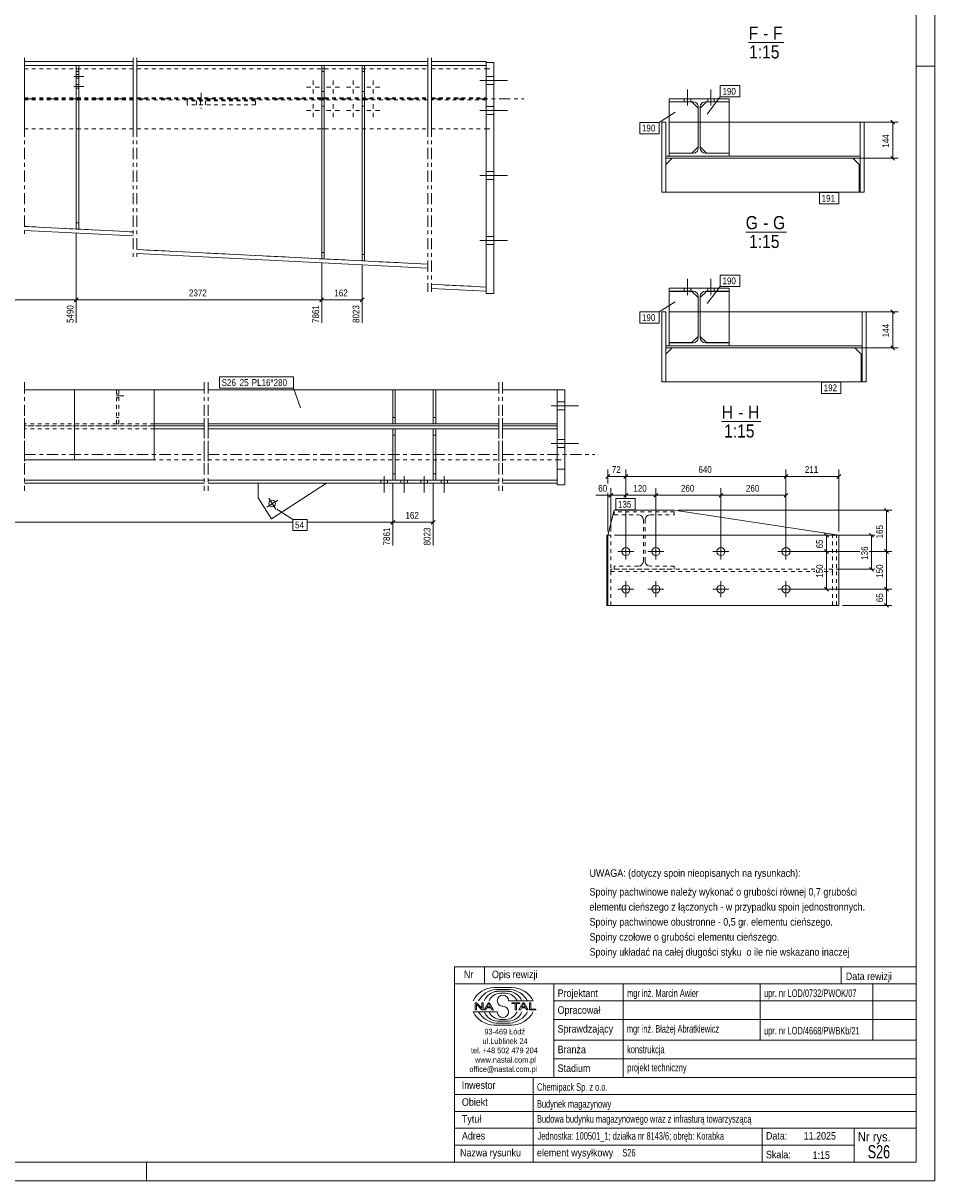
# Model space of a CAD drawing. Header units: millimetres. Extents: x 0 to 420, y 0 to 610.
# Tile 2 of 5: x 177 to 420, y 0 to 308. Entities that reach past the tile are written whole.
import ezdxf

# ---------------------------------------------------------------- set-up
doc = ezdxf.new("R2010")
doc.units = ezdxf.units.MM
for name, pattern in [('XKITLINE00', [0]), ('XKITLINE01', [4, 1, -1, 1, -1]), ('XKITLINE02', [4, 2, -2]), ('XKITLINE03', [6, 3, -1, 1, -1])]:
    doc.linetypes.add(name, pattern=pattern)
for name, color, linetype, lineweight in [('Arkusz rysunku', 3, 'Continuous', 0), ('Element', 2, 'Continuous', 0), ('Inny typ obiektu', 7, 'Continuous', 0), ('Wymiar', 4, 'Continuous', 0), ('Znak elementu', 2, 'Continuous', 0), ('Śruba', 3, 'Continuous', 0)]:
    doc.layers.add(name, color=color, linetype=linetype, lineweight=lineweight)
doc.styles.add('ARIAL', font='ARIAL.TTF')

msp = doc.modelspace()

# ---------------------------------------------------------------- linework, layer by layer
at = {"layer": 'Arkusz rysunku', "linetype": 'XKITLINE00', "lineweight": 0}
for p, q in [((420, 0), (420, 610)), ((415, 5), (415, 605)), ((420, 297), (415, 297)), ((5, 5), (415, 5)), ((210, 0), (210, 5)), ((0, 0), (420, 0))]:
    msp.add_line(p, q, dxfattribs=at)
at = {"layer": 'Element', "linetype": 'XKITLINE03', "lineweight": 0}
for p, q in [((177.43, 299.17), (177.43, 252.27)), ((206.42, 299.17), (206.42, 246.11)), ((207.43, 299.17), (207.43, 246.11)), ((284.89, 299.17), (284.89, 236.84)), ((285.9, 299.17), (285.9, 236.84)), ((177.43, 298.26), (177.43, 278.26)), ((206.42, 298.26), (206.42, 278.26)), ((207.43, 298.26), (207.43, 278.26)), ((284.89, 298.26), (284.89, 278.26)), ((285.9, 298.26), (285.9, 278.26)), ((177.43, 288.26), (206.43, 288.26)), ((207.43, 288.26), (284.89, 288.26)), ((285.89, 288.26), (310.47, 288.26)), ((357.22, 280.64), (357.22, 280.64)), ((357.22, 230.14), (357.22, 230.14)), ((177.43, 212.77), (177.43, 190.1)), ((177.43, 212.77), (177.43, 190.1)), ((225.36, 212.77), (225.36, 190.1)), ((226.36, 212.77), (226.36, 190.1)), ((303.83, 212.77), (303.83, 190.1)), ((304.83, 212.77), (304.83, 190.1)), ((177.43, 203.17), (177.43, 183.84)), ((225.36, 203.17), (225.36, 183.84)), ((226.36, 203.17), (226.36, 183.84)), ((303.83, 203.17), (303.83, 183.84)), ((304.83, 203.17), (304.83, 183.84)), ((177.43, 193.5), (225.36, 193.5)), ((226.36, 193.5), (303.83, 193.5)), ((304.83, 193.5), (329.41, 193.5)), ((342.59, 170.58), (342.59, 170.58))]:
    msp.add_line(p, q, dxfattribs=at)
at = {"layer": 'Element', "linetype": 'XKITLINE00', "lineweight": 0}
for p, q in [((177.43, 298.24), (206.43, 298.24)), ((177.43, 297.17), (206.43, 297.17)), ((191.26, 253.57), (191.26, 297.17)), ((191.93, 297.17), (191.26, 297.17)), ((191.93, 297.17), (191.93, 253.57)), ((207.43, 298.24), (284.89, 298.24)), ((207.43, 297.17), (284.89, 297.17)), ((256.64, 245.63), (256.64, 297.17)), ((256.64, 297.17), (257.31, 297.17)), ((257.31, 245.63), (257.31, 297.17)), ((267.41, 245.09), (267.41, 297.17)), ((267.41, 297.17), (268.08, 297.17)), ((268.08, 245.09), (268.08, 297.17)), ((285.89, 298.24), (300.47, 298.24)), ((285.89, 297.17), (300.47, 297.17)), ((300.47, 297.17), (300.47, 298.24)), ((300.47, 236.44), (300.47, 297.97)), ((302.47, 297.97), (300.47, 297.97)), ((302.47, 236.44), (302.47, 297.97)), ((349.22, 288.3), (365.22, 288.3)), ((349.22, 287.5), (349.22, 288.3)), ((349.22, 288.3), (365.22, 288.3)), ((349.22, 287.5), (349.22, 288.3)), ((355.57, 287.5), (349.22, 287.5)), ((355.57, 287.5), (349.22, 287.5)), ((355.3, 287.47), (349.24, 287.47)), ((349.24, 287.47), (349.24, 273.8)), ((356.97, 285.8), (355.3, 287.47)), ((355.57, 287.5), (356.11, 287.4)), ((355.57, 287.5), (356.11, 287.4)), ((359.14, 287.47), (357.47, 285.8)), ((358.34, 287.4), (358.87, 287.5)), ((358.34, 287.4), (358.87, 287.5)), ((365.22, 287.5), (358.87, 287.5)), ((365.22, 287.5), (358.87, 287.5)), ((365.2, 287.47), (359.14, 287.47)), ((365.2, 273.8), (365.2, 287.47)), ((365.22, 288.3), (365.22, 287.5)), ((365.22, 288.3), (365.22, 287.5)), ((356.86, 286.64), (356.97, 286.1)), ((356.86, 286.64), (356.97, 286.1)), ((356.97, 275.17), (356.97, 286.1)), ((356.97, 275.17), (356.97, 286.1)), ((357.47, 286.1), (357.58, 286.64)), ((357.47, 286.1), (357.58, 286.64)), ((357.47, 275.17), (357.47, 286.1)), ((357.47, 275.17), (357.47, 286.1)), ((347.24, 282.04), (348.31, 282.04)), ((347.24, 263.37), (347.24, 282.04)), ((347.24, 282.04), (348.31, 282.04)), ((347.24, 263.37), (347.24, 282.04)), ((348.31, 282.04), (348.31, 263.37)), ((348.31, 282.04), (348.31, 263.37)), ((399.62, 282.04), (401.2, 282.04)), ((400.13, 282.04), (400.13, 263.37)), ((400.13, 282.04), (401.2, 282.04)), ((400.13, 263.37), (400.13, 282.04)), ((401.2, 282.04), (401.2, 263.37)), ((401.2, 282.04), (401.2, 263.37)), ((355.3, 273.8), (356.97, 275.47)), ((356.97, 275.17), (356.86, 274.63)), ((356.97, 275.17), (356.86, 274.63)), ((357.47, 275.47), (359.14, 273.8)), ((357.58, 274.63), (357.47, 275.17)), ((357.58, 274.63), (357.47, 275.17)), ((348.31, 272.97), (400.13, 272.97)), ((348.31, 272.44), (348.31, 272.97)), ((348.31, 272.97), (400.13, 272.97)), ((348.31, 272.44), (348.31, 272.97)), ((400.13, 272.44), (348.31, 272.44)), ((400.13, 272.44), (348.31, 272.44)), ((349.98, 272.44), (348.31, 270.77)), ((349.22, 272.97), (349.22, 273.77)), ((349.22, 273.77), (355.57, 273.77)), ((349.22, 272.97), (349.22, 273.77)), ((349.22, 273.77), (355.57, 273.77)), ((365.22, 272.97), (349.22, 272.97)), ((365.22, 272.97), (349.22, 272.97)), ((349.24, 273.8), (355.3, 273.8)), ((356.11, 273.88), (355.57, 273.77)), ((356.11, 273.88), (355.57, 273.77)), ((358.87, 273.77), (358.34, 273.88)), ((358.87, 273.77), (358.34, 273.88)), ((358.87, 273.77), (365.22, 273.77)), ((358.87, 273.77), (365.22, 273.77)), ((359.14, 273.8), (365.2, 273.8)), ((365.22, 273.77), (365.22, 272.97)), ((365.22, 273.77), (365.22, 272.97)), ((398.18, 272.44), (399.84, 270.77)), ((400.13, 272.97), (400.13, 272.44)), ((400.13, 272.97), (400.13, 272.44)), ((399.84, 270.77), (399.84, 263.37)), ((348.31, 263.37), (347.24, 263.37)), ((348.31, 263.37), (347.24, 263.37)), ((348.31, 263.37), (399.84, 263.37)), ((401.2, 263.37), (399.84, 263.37)), ((401.2, 263.37), (400.13, 263.37)), ((177.43, 254.27), (206.43, 252.81)), ((206.43, 251.74), (177.43, 253.2)), ((191.26, 253.57), (191.93, 253.57)), ((207.43, 248.11), (284.89, 244.22)), ((284.89, 243.15), (207.43, 247.04)), ((256.64, 245.63), (257.31, 245.63)), ((267.41, 245.09), (268.08, 245.09)), ((285.89, 238.84), (300.47, 238.11)), ((300.42, 237.04), (285.89, 237.77)), ((300.47, 238.11), (300.42, 237.04)), ((349.22, 237.8), (365.22, 237.8)), ((349.22, 237), (349.22, 237.8)), ((349.22, 237.8), (365.22, 237.8)), ((349.22, 237), (349.22, 237.8)), ((365.22, 237.8), (365.22, 237)), ((365.22, 237.8), (365.22, 237)), ((302.47, 236.44), (300.47, 236.44)), ((355.57, 237), (349.22, 237)), ((355.57, 237), (349.22, 237)), ((355.3, 236.97), (349.24, 236.97)), ((349.24, 236.97), (349.24, 223.3)), ((356.97, 235.3), (355.3, 236.97)), ((355.57, 237), (356.11, 236.9)), ((355.57, 237), (356.11, 236.9)), ((356.86, 236.14), (356.97, 235.6)), ((356.86, 236.14), (356.97, 235.6)), ((356.97, 224.67), (356.97, 235.6)), ((356.97, 224.67), (356.97, 235.6)), ((359.14, 236.97), (357.47, 235.3)), ((357.47, 235.6), (357.58, 236.14)), ((357.47, 235.6), (357.58, 236.14)), ((357.47, 224.67), (357.47, 235.6)), ((357.47, 224.67), (357.47, 235.6)), ((358.34, 236.9), (358.87, 237)), ((358.34, 236.9), (358.87, 237)), ((365.22, 237), (358.87, 237)), ((365.22, 237), (358.87, 237)), ((365.2, 236.97), (359.14, 236.97)), ((365.2, 223.3), (365.2, 236.97)), ((347.24, 231.54), (348.31, 231.54)), ((347.24, 212.87), (347.24, 231.54)), ((347.24, 231.54), (348.31, 231.54)), ((347.24, 212.87), (347.24, 231.54)), ((348.31, 231.54), (348.31, 212.87)), ((348.31, 231.54), (348.31, 212.87)), ((400.17, 231.54), (401.74, 231.54)), ((400.67, 231.54), (400.67, 212.87)), ((400.67, 231.54), (401.74, 231.54)), ((400.67, 212.87), (400.67, 231.54)), ((401.74, 231.54), (401.74, 212.87)), ((401.74, 231.54), (401.74, 212.87)), ((348.31, 222.47), (400.67, 222.47)), ((348.31, 221.94), (348.31, 222.47)), ((348.31, 222.47), (400.67, 222.47)), ((348.31, 221.94), (348.31, 222.47)), ((349.22, 222.47), (349.22, 223.27)), ((349.22, 223.27), (355.57, 223.27)), ((349.22, 222.47), (349.22, 223.27)), ((349.22, 223.27), (355.57, 223.27)), ((365.22, 222.47), (349.22, 222.47)), ((365.22, 222.47), (349.22, 222.47)), ((349.24, 223.3), (355.3, 223.3)), ((355.3, 223.3), (356.97, 224.97)), ((356.11, 223.38), (355.57, 223.27)), ((356.11, 223.38), (355.57, 223.27)), ((356.97, 224.67), (356.86, 224.14)), ((356.97, 224.67), (356.86, 224.14)), ((357.47, 224.97), (359.14, 223.3)), ((357.58, 224.14), (357.47, 224.67)), ((357.58, 224.14), (357.47, 224.67)), ((358.87, 223.27), (358.34, 223.38)), ((358.87, 223.27), (358.34, 223.38)), ((358.87, 223.27), (365.22, 223.27)), ((358.87, 223.27), (365.22, 223.27)), ((359.14, 223.3), (365.2, 223.3)), ((365.22, 223.27), (365.22, 222.47)), ((365.22, 223.27), (365.22, 222.47)), ((400.67, 222.47), (400.67, 221.94)), ((400.67, 222.47), (400.67, 221.94)), ((400.67, 221.94), (348.31, 221.94)), ((400.67, 221.94), (348.31, 221.94)), ((349.98, 221.94), (348.31, 220.27)), ((398.72, 221.94), (400.39, 220.27)), ((400.39, 220.27), (400.39, 212.87)), ((348.31, 212.87), (347.24, 212.87)), ((348.31, 212.87), (347.24, 212.87)), ((348.31, 212.87), (400.39, 212.87)), ((401.74, 212.87), (400.39, 212.87)), ((401.74, 212.87), (400.67, 212.87)), ((190.76, 210.77), (177.43, 210.77)), ((190.76, 192.1), (190.76, 210.77)), ((190.76, 210.77), (212.03, 210.77)), ((190.76, 192.1), (190.76, 210.77)), ((212.03, 210.77), (190.76, 210.77)), ((212.03, 210.77), (212.03, 192.1)), ((212.03, 192.1), (212.03, 210.77)), ((225.36, 210.77), (212.03, 210.77)), ((275.58, 210.77), (226.36, 210.77)), ((275.58, 210.77), (275.58, 201.7)), ((276.25, 210.77), (275.58, 210.77)), ((275.58, 201.7), (275.58, 210.77)), ((276.25, 210.77), (275.58, 210.77)), ((286.35, 210.77), (276.25, 210.77)), ((276.25, 201.7), (276.25, 210.77)), ((276.25, 201.7), (276.25, 210.77)), ((286.35, 210.77), (286.35, 201.7)), ((287.01, 210.77), (286.35, 210.77)), ((286.35, 201.7), (286.35, 210.77)), ((287.01, 210.77), (286.35, 210.77)), ((303.83, 210.77), (287.01, 210.77)), ((287.01, 201.7), (287.01, 210.77)), ((287.01, 201.7), (287.01, 210.77)), ((319.41, 210.77), (304.83, 210.77)), ((319.41, 210.77), (319.41, 185.44)), ((321.41, 210.77), (319.41, 210.77)), ((319.41, 189.57), (319.41, 210.77)), ((321.41, 210.77), (319.41, 210.77)), ((321.41, 189.57), (321.41, 210.77)), ((321.41, 189.57), (321.41, 210.77)), ((225.36, 201.7), (212.03, 201.7)), ((212.03, 201.17), (212.03, 201.7)), ((212.03, 201.7), (225.36, 201.7)), ((212.03, 201.17), (212.03, 201.7)), ((225.36, 201.17), (212.03, 201.17)), ((225.36, 201.17), (212.03, 201.17)), ((303.83, 201.7), (226.36, 201.7)), ((226.36, 201.7), (303.83, 201.7)), ((303.83, 201.17), (226.36, 201.17)), ((303.83, 201.17), (226.36, 201.17)), ((276.25, 201.7), (275.58, 201.7)), ((275.58, 201.7), (276.25, 201.7)), ((287.01, 201.7), (286.35, 201.7)), ((286.35, 201.7), (287.01, 201.7)), ((319.41, 201.7), (304.83, 201.7)), ((304.83, 201.7), (319.41, 201.7)), ((319.41, 201.17), (304.83, 201.17)), ((319.41, 201.17), (304.83, 201.17)), ((319.41, 201.7), (319.41, 201.17)), ((319.41, 201.7), (319.41, 201.17)), ((225.36, 200.37), (212.03, 200.37)), ((303.83, 200.37), (226.36, 200.37)), ((275.58, 186.67), (275.58, 200.34)), ((276.25, 200.34), (275.58, 200.34)), ((276.25, 200.34), (276.25, 186.67)), ((286.35, 186.67), (286.35, 200.34)), ((287.01, 200.34), (286.35, 200.34)), ((287.01, 200.34), (287.01, 186.67)), ((319.41, 200.37), (304.83, 200.37)), ((177.43, 192.1), (190.76, 192.1)), ((212.03, 192.1), (190.76, 192.1)), ((190.76, 192.1), (212.03, 192.1)), ((319.41, 189.57), (321.41, 189.57)), ((319.41, 189.57), (321.41, 189.57)), ((321.41, 185.44), (321.41, 189.57)), ((225.36, 186.64), (177.43, 186.64)), ((177.43, 185.84), (225.36, 185.84)), ((303.83, 186.64), (226.36, 186.64)), ((226.36, 185.84), (303.83, 185.84)), ((239.69, 181.97), (239.69, 185.84)), ((257.94, 185.84), (243.31, 176.37)), ((276.25, 186.67), (275.58, 186.67)), ((287.01, 186.67), (286.35, 186.67)), ((319.41, 186.64), (304.83, 186.64)), ((304.83, 185.84), (319.41, 185.84)), ((321.41, 185.44), (319.41, 185.44)), ((243.31, 176.37), (239.69, 181.97)), ((332.87, 171.98), (334.59, 178.65)), ((334.59, 178.65), (350.59, 178.65)), ((350.59, 178.65), (394.41, 171.98)), ((332.61, 171.98), (332.87, 171.98)), ((332.61, 171.98), (332.61, 153.32)), ((332.87, 171.98), (332.87, 153.32)), ((394.41, 153.32), (394.41, 171.98)), ((332.61, 153.32), (332.87, 153.32)), ((332.87, 153.32), (394.41, 153.32))]:
    msp.add_line(p, q, dxfattribs=at)
at = {"layer": 'Element', "linetype": 'XKITLINE01', "lineweight": 0}
for p, q in [((177.43, 297.17), (206.43, 297.17)), ((177.43, 296.26), (206.43, 296.26)), ((207.43, 297.17), (284.89, 297.17)), ((207.43, 296.26), (284.89, 296.26)), ((256.64, 288.51), (256.64, 296.24)), ((256.64, 296.24), (257.31, 296.24)), ((257.31, 296.24), (257.31, 288.51)), ((267.41, 288.51), (267.41, 296.24)), ((267.41, 296.24), (268.08, 296.24)), ((268.08, 296.24), (268.08, 288.51)), ((285.89, 297.17), (300.47, 297.17)), ((285.89, 296.26), (300.47, 296.26)), ((300.47, 297.17), (300.47, 238.11)), ((300.47, 296.26), (302.47, 296.26)), ((300.47, 280.26), (300.47, 296.26)), ((191.26, 295.5), (191.93, 295.5)), ((256.64, 295.5), (257.31, 295.5)), ((267.41, 295.5), (268.08, 295.5)), ((257.31, 290.17), (256.64, 290.17)), ((268.08, 290.17), (267.41, 290.17)), ((177.43, 288.51), (206.43, 288.51)), ((206.43, 288.01), (177.43, 288.01)), ((207.43, 288.51), (284.89, 288.51)), ((284.89, 288.01), (207.43, 288.01)), ((239.01, 287.72), (220.76, 287.72)), ((220.76, 287.72), (220.76, 286.66)), ((224.38, 287.72), (224.38, 286.66)), ((239.01, 287.72), (239.01, 286.66)), ((257.31, 288.51), (256.64, 288.51)), ((256.64, 280.27), (256.64, 288.01)), ((256.64, 288.01), (257.31, 288.01)), ((257.31, 288.01), (257.31, 280.27)), ((268.08, 288.51), (267.41, 288.51)), ((267.41, 280.27), (267.41, 288.01)), ((267.41, 288.01), (268.08, 288.01)), ((268.08, 288.01), (268.08, 280.27)), ((285.89, 288.51), (300.47, 288.51)), ((300.47, 288.01), (285.89, 288.01)), ((239.01, 286.66), (220.76, 286.66)), ((257.31, 286.34), (256.64, 286.34)), ((268.08, 286.34), (267.41, 286.34)), ((356.97, 275.47), (356.97, 285.8)), ((357.47, 285.8), (357.47, 275.47)), ((177.43, 280.26), (206.43, 280.26)), ((207.43, 280.26), (284.89, 280.26)), ((257.31, 280.27), (256.64, 280.27)), ((268.08, 280.27), (267.41, 280.27)), ((285.89, 280.26), (300.47, 280.26)), ((300.47, 280.26), (302.47, 280.26)), ((398.18, 272.44), (349.98, 272.44)), ((348.31, 270.77), (348.31, 263.37)), ((399.84, 263.37), (399.62, 263.37)), ((206.43, 252.81), (177.43, 254.27)), ((191.26, 255.24), (191.93, 255.24)), ((191.93, 253.57), (191.26, 253.57)), ((284.89, 244.22), (207.43, 248.11)), ((256.64, 247.3), (257.31, 247.3)), ((267.41, 246.76), (268.08, 246.76)), ((257.31, 245.63), (256.64, 245.63)), ((268.08, 245.09), (267.41, 245.09)), ((300.47, 238.11), (285.89, 238.84)), ((356.97, 224.97), (356.97, 235.3)), ((357.47, 235.3), (357.47, 224.97)), ((348.31, 220.27), (348.31, 212.87)), ((398.72, 221.94), (349.98, 221.94)), ((400.39, 212.87), (400.17, 212.87)), ((212.03, 210.77), (177.43, 210.77)), ((201.96, 201.7), (201.96, 210.77)), ((201.96, 210.77), (202.63, 210.77)), ((202.63, 210.77), (202.63, 201.7)), ((276.25, 210.77), (275.58, 210.77)), ((287.01, 210.77), (286.35, 210.77)), ((319.41, 185.44), (319.41, 210.77)), ((319.41, 192.1), (319.41, 210.77)), ((212.03, 201.7), (177.43, 201.7)), ((212.03, 201.17), (177.43, 201.17)), ((225.36, 201.17), (177.43, 201.17)), ((202.63, 203.37), (201.96, 203.37)), ((202.63, 201.7), (201.96, 201.7)), ((303.83, 201.17), (226.36, 201.17)), ((275.58, 203.37), (276.25, 203.37)), ((286.35, 203.37), (287.01, 203.37)), ((319.41, 201.17), (304.83, 201.17)), ((319.41, 185.84), (319.41, 201.17)), ((212.03, 200.37), (177.43, 200.37)), ((275.58, 186.67), (275.58, 200.34)), ((275.58, 200.34), (276.25, 200.34)), ((276.25, 198.67), (275.58, 198.67)), ((275.58, 198.67), (276.25, 198.67)), ((276.25, 186.67), (276.25, 200.34)), ((286.35, 186.67), (286.35, 200.34)), ((286.35, 200.34), (287.01, 200.34)), ((286.35, 198.67), (287.01, 198.67)), ((287.01, 198.67), (286.35, 198.67)), ((287.01, 186.67), (287.01, 200.34)), ((177.43, 192.1), (225.36, 192.1)), ((226.36, 192.1), (303.83, 192.1)), ((304.83, 192.1), (319.41, 192.1)), ((319.41, 192.1), (321.41, 192.1)), ((275.58, 188.34), (276.25, 188.34)), ((275.58, 188.34), (276.25, 188.34)), ((286.35, 188.34), (287.01, 188.34)), ((286.35, 188.34), (287.01, 188.34)), ((257.94, 185.84), (239.69, 185.84)), ((276.25, 186.67), (275.58, 186.67)), ((287.01, 186.67), (286.35, 186.67)), ((350.59, 178.25), (334.59, 178.25)), ((334.59, 178.25), (334.59, 177.45)), ((334.59, 177.45), (340.94, 177.45)), ((340.94, 177.45), (341.47, 177.35)), ((342.23, 176.59), (342.34, 176.05)), ((342.34, 165.12), (342.34, 176.05)), ((342.84, 176.05), (342.94, 176.59)), ((342.84, 165.12), (342.84, 176.05)), ((343.7, 177.35), (344.24, 177.45)), ((344.24, 177.45), (350.59, 177.45)), ((350.59, 177.45), (350.59, 178.25)), ((332.87, 171.98), (333.68, 171.98)), ((333.68, 153.32), (333.68, 171.98)), ((393.81, 171.98), (392.49, 171.98)), ((392.74, 153.32), (392.74, 171.98)), ((393.81, 153.32), (393.81, 171.98)), ((340.94, 163.72), (334.59, 163.72)), ((334.59, 163.72), (334.59, 162.92)), ((341.47, 163.82), (340.94, 163.72)), ((342.34, 165.12), (342.23, 164.58)), ((342.94, 164.58), (342.84, 165.12)), ((344.24, 163.72), (343.7, 163.82)), ((350.59, 163.72), (344.24, 163.72)), ((350.59, 162.92), (350.59, 163.72)), ((333.68, 162.92), (333.68, 162.38)), ((388.02, 162.92), (333.68, 162.92)), ((333.68, 162.38), (388.02, 162.38)), ((334.59, 162.92), (350.59, 162.92)), ((392.74, 162.92), (390.54, 162.92)), ((390.54, 162.38), (392.74, 162.38)), ((392.74, 162.38), (392.74, 162.92)), ((332.87, 153.32), (333.68, 153.32)), ((392.49, 153.32), (393.81, 153.32))]:
    msp.add_line(p, q, dxfattribs=at)
at = {"layer": 'Element', "linetype": 'XKITLINE00', "lineweight": 0}
for centre, start, end in [((355.57, 286.1), 22.5, 67.5), ((355.57, 286.1), 22.5, 67.5), ((358.87, 286.1), 112.5, 157.5), ((358.87, 286.1), 112.5, 157.5), ((355.57, 275.17), 292.5, 337.5), ((355.57, 275.17), 292.5, 337.5), ((358.87, 275.17), 202.5, 247.5), ((358.87, 275.17), 202.5, 247.5), ((355.57, 235.6), 22.5, 67.5), ((355.57, 235.6), 22.5, 67.5), ((358.87, 235.6), 112.5, 157.5), ((358.87, 235.6), 112.5, 157.5), ((355.57, 224.67), 292.5, 337.5), ((355.57, 224.67), 292.5, 337.5), ((358.87, 224.67), 202.5, 247.5), ((358.87, 224.67), 202.5, 247.5)]:
    msp.add_arc(centre, 1.4, start, end, dxfattribs=at)
at = {"layer": 'Element', "linetype": 'XKITLINE01', "lineweight": 0}
for centre, start, end in [((340.94, 176.05), 22.5, 67.5), ((344.24, 176.05), 112.5, 157.5), ((340.94, 165.12), 292.5, 337.5), ((344.24, 165.12), 202.5, 247.5)]:
    msp.add_arc(centre, 1.4, start, end, dxfattribs=at)
at = {"layer": 'Inny typ obiektu', "linetype": 'XKITLINE00', "lineweight": 0}
for p, q in [((370.39, 303.27), (379.74, 303.27)), ((369.61, 252.77), (380.52, 252.77)), ((363.2, 202.27), (373.6, 202.27)), ((292, 57), (292, 52.5)), ((292, 57), (415, 57)), ((300, 57), (300, 52.5)), ((395, 57), (395, 52.5)), ((415, 57), (415, 52.5)), ((415, 52.5), (292, 52.5)), ((292, 5), (292, 52.5)), ((292, 52.5), (415, 52.5)), ((318.5, 52.5), (318.5, 27.5)), ((337, 27.5), (337, 52.5)), ((373.5, 52.5), (373.5, 37.5)), ((403.5, 52.5), (403.5, 37.5)), ((415, 52.5), (415, 5)), ((302.62, 51.49), (307.23, 51.5)), ((303.07, 50.99), (306.86, 51)), ((303.46, 50.49), (306.45, 50.49)), ((304.2, 49.98), (305.73, 49.99)), ((297.93, 47.44), (297.57, 47.44)), ((297.57, 47.44), (297.57, 45.56)), ((297.9, 47.04), (299.29, 45.56)), ((297.9, 45.56), (297.9, 47.04)), ((299.31, 45.96), (297.93, 47.44)), ((299.65, 47.44), (299.31, 47.44)), ((299.31, 47.44), (299.31, 45.96)), ((299.65, 45.56), (299.65, 47.44)), ((300.96, 47.44), (299.94, 45.56)), ((300.71, 46.33), (301.14, 47.24)), ((301.6, 46.33), (300.71, 46.33)), ((301.33, 47.44), (300.96, 47.44)), ((301.14, 47.24), (301.6, 46.33)), ((302.41, 45.56), (301.33, 47.44)), ((306.42, 47.99), (312.98, 47.99)), ((309.43, 47.44), (307.34, 47.44)), ((307.34, 47.44), (307.34, 47.22)), ((307.34, 47.22), (308.21, 47.22)), ((308.21, 47.22), (308.21, 45.56)), ((308.56, 45.56), (308.56, 47.22)), ((308.56, 47.22), (309.43, 47.22)), ((310.21, 47.44), (309.2, 45.56)), ((309.43, 47.22), (309.43, 47.44)), ((309.96, 46.33), (310.39, 47.24)), ((310.86, 46.33), (309.96, 46.33)), ((310.59, 47.44), (310.21, 47.44)), ((310.4, 47.24), (310.39, 47.24)), ((310.4, 47.24), (310.86, 46.33)), ((311.67, 45.56), (310.59, 47.44)), ((312.36, 47.44), (312.01, 47.44)), ((312.01, 47.44), (312.01, 45.56)), ((312.36, 45.78), (312.36, 47.44)), ((318.5, 48), (415, 48)), ((303.43, 45.01), (297, 45.01)), ((297.57, 45.56), (297.9, 45.56)), ((299.29, 45.56), (299.65, 45.56)), ((299.94, 45.56), (300.31, 45.56)), ((300.31, 45.56), (300.61, 46.13)), ((300.61, 46.13), (301.71, 46.13)), ((301.71, 46.13), (302.02, 45.56)), ((302.02, 45.56), (302.41, 45.56)), ((308.21, 45.56), (308.56, 45.56)), ((309.2, 45.56), (309.57, 45.56)), ((309.57, 45.56), (309.86, 46.13)), ((309.86, 46.13), (310.96, 46.13)), ((310.96, 46.13), (311.27, 45.56)), ((311.27, 45.56), (311.67, 45.56)), ((312.01, 45.56), (313.66, 45.56)), ((313.66, 45.78), (312.36, 45.78)), ((313.66, 45.56), (313.66, 45.78)), ((302.62, 41.51), (307.23, 41.5)), ((303.07, 42.01), (306.86, 42)), ((303.46, 42.51), (306.45, 42.51)), ((304.2, 43.02), (305.73, 43.01)), ((318.5, 43), (415, 43)), ((318.5, 37.5), (415, 37.5)), ((318.5, 32.5), (415, 32.5)), ((292, 27.5), (415, 27.5)), ((313, 5), (313, 27.5)), ((292, 23), (415, 23)), ((292, 18.5), (415, 18.5)), ((292, 14), (415, 14)), ((374, 5), (374, 14)), ((398.5, 5), (398.5, 14)), ((292, 9.5), (398.5, 9.5)), ((292, 5), (415, 5))]:
    msp.add_line(p, q, dxfattribs=at)
for centre, radius, start, end in [((302.72, 45.08), 6.42, 90.8317, 153.0136), ((303.67, 45), 6.02, 95.7347, 150.2266), ((303.7, 46.42), 4.07, 93.3428, 157.3393), ((304.33, 46.6), 3.38, 92.229, 155.8008), ((304.92, 47.99), 1.49, 0.0741, 179.9259), ((305.59, 46.6), 3.39, 24.2351, 87.5913), ((306.22, 46.41), 4.08, 22.7023, 86.7527), ((306.24, 44.98), 6.04, 29.8256, 84.1252), ((307.25, 45.07), 6.43, 27.0191, 90.199), ((304.92, 47.99), 1.49, 179.9259, 270), ((304.92, 45), 1.49, 0.0741, 90), ((302.72, 47.92), 6.42, 206.9864, 269.1683), ((303.67, 48), 6.02, 209.7734, 264.2653), ((303.7, 46.58), 4.07, 202.6607, 266.6572), ((304.33, 46.4), 3.38, 204.1992, 267.771), ((304.92, 45.01), 1.49, 180.0741, 359.9259), ((305.59, 46.4), 3.39, 272.4087, 335.7649), ((306.22, 46.59), 4.08, 273.2473, 337.2977), ((306.24, 48.02), 6.04, 275.8748, 330.1744), ((307.25, 47.93), 6.43, 269.801, 332.9809)]:
    msp.add_arc(centre, radius, start, end, dxfattribs=at)
at = {"layer": 'Wymiar', "linetype": 'XKITLINE00', "lineweight": 0}
for p, q in [((349.31, 282.04), (410.22, 282.04)), ((408.27, 282.54), (409.28, 281.53)), ((408.78, 272.44), (408.78, 282.04)), ((399.18, 272.44), (410.22, 272.44)), ((408.27, 272.94), (409.28, 271.93)), ((191.26, 252.57), (191.26, 228.54)), ((191.26, 252.57), (191.26, 228.54)), ((256.64, 244.63), (256.64, 228.54)), ((256.64, 244.63), (256.64, 228.54)), ((267.41, 244.09), (267.41, 228.54)), ((158.62, 234.7), (191.26, 234.7)), ((191.77, 235.21), (190.75, 234.19)), ((191.77, 235.21), (190.8, 234.24)), ((191.26, 234.7), (256.64, 234.7)), ((257.15, 235.21), (256.14, 234.19)), ((257.15, 235.21), (256.18, 234.24)), ((256.64, 234.7), (267.41, 234.7)), ((267.92, 235.21), (266.9, 234.19)), ((349.31, 231.54), (410.22, 231.54)), ((408.27, 232.05), (409.28, 231.03)), ((408.78, 221.94), (408.78, 231.54)), ((408.27, 222.45), (409.28, 221.43)), ((399.72, 221.94), (410.22, 221.94)), ((333.38, 188.16), (332.37, 187.14)), ((332.87, 185.77), (332.87, 189.51)), ((338.18, 188.16), (337.17, 187.14)), ((338.18, 188.16), (337.17, 187.14)), ((337.68, 181.75), (337.68, 189.51)), ((337.68, 181.75), (337.68, 189.51)), ((380.85, 188.16), (379.83, 187.14)), ((380.85, 188.16), (379.83, 187.14)), ((380.34, 168.65), (380.34, 189.51)), ((380.34, 168.65), (380.34, 189.51)), ((394.92, 188.16), (393.9, 187.14)), ((394.41, 172.98), (394.41, 189.51)), ((275.58, 185.67), (275.58, 169.28)), ((275.58, 185.67), (275.58, 169.28)), ((286.35, 185.67), (286.35, 169.28)), ((332.87, 187.65), (337.68, 187.65)), ((337.68, 187.65), (380.34, 187.65)), ((380.34, 187.65), (394.41, 187.65)), ((333.68, 182.65), (329.66, 182.65)), ((333.68, 182.65), (329.66, 182.65)), ((332.87, 172.98), (332.87, 183.25)), ((334.18, 183.16), (333.17, 182.14)), ((333.68, 172.98), (333.68, 184.51)), ((333.68, 182.65), (337.68, 182.65)), ((338.18, 183.16), (337.17, 182.14)), ((338.18, 183.16), (337.17, 182.14)), ((337.68, 181.75), (337.68, 184.51)), ((337.68, 181.75), (337.68, 184.51)), ((337.68, 182.65), (345.68, 182.65)), ((346.18, 183.16), (345.17, 182.14)), ((346.18, 183.16), (345.17, 182.14)), ((345.68, 168.65), (345.68, 184.51)), ((345.68, 168.65), (345.68, 184.51)), ((345.68, 182.65), (363.01, 182.65)), ((363.52, 183.16), (362.5, 182.14)), ((363.52, 183.16), (362.5, 182.14)), ((363.01, 168.65), (363.01, 184.51)), ((363.01, 168.65), (363.01, 184.51)), ((363.01, 182.65), (380.34, 182.65)), ((380.85, 183.16), (379.83, 182.14)), ((380.34, 168.65), (380.34, 184.51)), ((406.63, 179.16), (407.65, 178.14)), ((276.09, 175.95), (275.07, 174.93)), ((276.09, 175.95), (275.12, 174.98)), ((286.85, 175.95), (285.84, 174.93)), ((337.68, 168.65), (337.68, 178.75)), ((337.68, 168.65), (337.68, 178.75)), ((337.68, 168.65), (337.68, 178.75)), ((337.68, 168.65), (337.68, 178.75)), ((351.59, 178.65), (408.58, 178.65)), ((407.14, 167.65), (407.14, 178.65)), ((27.9, 175.44), (248.94, 175.44)), ((252.81, 175.44), (275.58, 175.44)), ((275.58, 175.44), (286.35, 175.44)), ((334.68, 171.98), (404.02, 171.98)), ((334.68, 171.98), (392.58, 171.98)), ((390.63, 172.49), (391.65, 171.48)), ((391.14, 167.65), (391.14, 171.98)), ((402.63, 172.49), (403.65, 171.48)), ((403.14, 162.92), (403.14, 171.98)), ((381.34, 167.65), (400.02, 167.65)), ((381.34, 167.65), (400.02, 167.65)), ((381.34, 167.65), (392.58, 167.65)), ((381.34, 167.65), (392.58, 167.65)), ((390.63, 168.16), (391.65, 167.14)), ((390.63, 168.16), (391.65, 167.14)), ((391.14, 157.65), (391.14, 167.65)), ((402.54, 167.65), (408.58, 167.65)), ((402.54, 167.65), (408.58, 167.65)), ((406.63, 168.16), (407.65, 167.14)), ((406.63, 168.16), (407.65, 167.14)), ((407.14, 157.65), (407.14, 167.65)), ((393.74, 162.92), (404.02, 162.92)), ((402.63, 163.43), (403.65, 162.41)), ((381.34, 157.65), (408.58, 157.65)), ((381.34, 157.65), (408.58, 157.65)), ((381.34, 157.65), (392.58, 157.65)), ((390.63, 158.16), (391.65, 157.14)), ((406.63, 158.16), (407.65, 157.14)), ((406.63, 158.16), (407.65, 157.14)), ((407.14, 153.32), (407.14, 157.65)), ((395.41, 153.32), (408.58, 153.32)), ((406.63, 153.83), (407.65, 152.81))]:
    msp.add_line(p, q, dxfattribs=at)
at = {"layer": 'Znak elementu', "linetype": 'XKITLINE00', "lineweight": 0}
for p, q in [((362.83, 291.77), (368.03, 291.77)), ((362.83, 288.77), (362.83, 291.77)), ((368.03, 288.77), (368.03, 291.77)), ((359.33, 284.2), (362.83, 288.77)), ((362.83, 288.77), (368.03, 288.77)), ((350.8, 284.72), (346.56, 281.97)), ((341.36, 281.97), (346.56, 281.97)), ((341.36, 278.97), (341.36, 281.97)), ((346.56, 278.97), (346.56, 281.97)), ((341.36, 278.97), (346.56, 278.97)), ((389.24, 263.27), (394.44, 263.27)), ((389.24, 260.27), (389.24, 263.27)), ((394.44, 260.27), (394.44, 263.27)), ((389.24, 260.27), (394.44, 260.27)), ((362.83, 241.27), (368.03, 241.27)), ((362.83, 238.27), (362.83, 241.27)), ((368.03, 238.27), (368.03, 241.27)), ((359.33, 233.71), (362.83, 238.27)), ((362.83, 238.27), (368.03, 238.27)), ((341.36, 231.48), (346.56, 231.48)), ((341.36, 228.48), (341.36, 231.48)), ((350.8, 234.22), (346.56, 231.48)), ((346.56, 228.48), (346.56, 231.48)), ((341.36, 228.48), (346.56, 228.48)), ((229.39, 214.18), (249.16, 214.18)), ((229.39, 211.18), (229.39, 214.18)), ((249.16, 211.18), (249.16, 214.18)), ((229.39, 211.18), (249.16, 211.18)), ((250.97, 205.92), (249.16, 211.18)), ((389.78, 212.77), (394.99, 212.77)), ((389.78, 209.77), (389.78, 212.77)), ((389.78, 209.77), (394.99, 209.77)), ((394.99, 209.77), (394.99, 212.77)), ((244.7, 178.98), (248.94, 176.23)), ((334.99, 181.75), (340.19, 181.75)), ((334.99, 178.75), (334.99, 181.75)), ((340.19, 178.75), (340.19, 181.75)), ((248.94, 176.23), (252.81, 176.23)), ((248.94, 173.23), (248.94, 176.23)), ((252.81, 173.23), (252.81, 176.23)), ((334.99, 178.75), (340.19, 178.75)), ((248.94, 173.23), (252.81, 173.23))]:
    msp.add_line(p, q, dxfattribs=at)
at = {"layer": 'Śruba', "linetype": 'XKITLINE00', "lineweight": 0}
for p, q in [((193.26, 294.24), (190.59, 294.24)), ((191.93, 294.7), (191.26, 294.7)), ((191.93, 293.77), (191.26, 293.77)), ((254.36, 293.12), (254.36, 291.97)), ((259.69, 293.12), (259.69, 291.97)), ((265.03, 293.12), (265.03, 291.97)), ((270.36, 293.12), (270.36, 291.97)), ((306.14, 293.17), (298.81, 293.17)), ((306.14, 293.17), (298.81, 293.17)), ((302.47, 294.24), (300.47, 294.24)), ((302.47, 294.24), (300.47, 294.24)), ((193.26, 291.57), (190.59, 291.57)), ((191.93, 292.04), (191.26, 292.04)), ((191.93, 291.1), (191.26, 291.1)), ((252.63, 291.39), (253.78, 291.39)), ((254.36, 289.66), (254.36, 290.81)), ((256.09, 291.39), (254.94, 291.39)), ((257.96, 291.39), (259.12, 291.39)), ((259.69, 289.66), (259.69, 290.81)), ((261.43, 291.39), (260.27, 291.39)), ((263.29, 291.39), (264.45, 291.39)), ((265.03, 289.66), (265.03, 290.81)), ((266.76, 291.39), (265.61, 291.39)), ((268.63, 291.39), (269.78, 291.39)), ((270.36, 289.66), (270.36, 290.81)), ((272.09, 291.39), (270.94, 291.39)), ((302.47, 292.1), (300.47, 292.1)), ((302.47, 292.1), (300.47, 292.1)), ((354.09, 286.44), (354.09, 290.77)), ((354.09, 286.44), (354.09, 290.77)), ((354.09, 286.44), (354.09, 290.77)), ((354.09, 286.44), (354.09, 290.77)), ((360.35, 286.44), (360.35, 290.77)), ((360.35, 286.44), (360.35, 290.77)), ((360.35, 286.44), (360.35, 290.77)), ((360.35, 286.44), (360.35, 290.77)), ((254.36, 286.86), (254.36, 285.7)), ((259.69, 286.86), (259.69, 285.7)), ((265.03, 286.86), (265.03, 285.7)), ((270.36, 286.86), (270.36, 285.7)), ((353.22, 287.5), (353.22, 288.3)), ((353.22, 287.5), (353.22, 288.3)), ((353.22, 287.5), (353.22, 288.3)), ((353.22, 287.5), (353.22, 288.3)), ((354.95, 287.5), (354.95, 288.3)), ((354.95, 287.5), (354.95, 288.3)), ((354.95, 287.5), (354.95, 288.3)), ((354.95, 287.5), (354.95, 288.3)), ((359.49, 287.5), (359.49, 288.3)), ((359.49, 287.5), (359.49, 288.3)), ((359.49, 287.5), (359.49, 288.3)), ((359.49, 287.5), (359.49, 288.3)), ((361.22, 287.5), (361.22, 288.3)), ((361.22, 287.5), (361.22, 288.3)), ((361.22, 287.5), (361.22, 288.3)), ((361.22, 287.5), (361.22, 288.3)), ((252.63, 285.12), (253.78, 285.12)), ((254.36, 283.39), (254.36, 284.55)), ((256.09, 285.12), (254.94, 285.12)), ((257.96, 285.12), (259.12, 285.12)), ((259.69, 283.39), (259.69, 284.55)), ((261.43, 285.12), (260.27, 285.12)), ((263.29, 285.12), (264.45, 285.12)), ((265.03, 283.39), (265.03, 284.55)), ((266.76, 285.12), (265.61, 285.12)), ((268.63, 285.12), (269.78, 285.12)), ((270.36, 283.39), (270.36, 284.55)), ((272.09, 285.12), (270.94, 285.12)), ((306.14, 285.17), (298.81, 285.17)), ((306.14, 285.17), (298.81, 285.17)), ((302.47, 286.24), (300.47, 286.24)), ((302.47, 286.24), (300.47, 286.24)), ((302.47, 284.1), (300.47, 284.1)), ((302.47, 284.1), (300.47, 284.1)), ((302.47, 268.9), (300.47, 268.9)), ((302.47, 268.9), (300.47, 268.9)), ((306.14, 267.84), (298.81, 267.84)), ((306.14, 267.84), (298.81, 267.84)), ((302.47, 266.77), (300.47, 266.77)), ((302.47, 266.77), (300.47, 266.77)), ((306.14, 250.5), (298.81, 250.5)), ((306.14, 250.5), (298.81, 250.5)), ((302.47, 251.57), (300.47, 251.57)), ((302.47, 251.57), (300.47, 251.57)), ((302.47, 249.44), (300.47, 249.44)), ((302.47, 249.44), (300.47, 249.44)), ((353.22, 237), (353.22, 237.8)), ((353.22, 237), (353.22, 237.8)), ((353.22, 237), (353.22, 237.8)), ((353.22, 237), (353.22, 237.8)), ((354.09, 235.94), (354.09, 240.27)), ((354.09, 235.94), (354.09, 240.27)), ((354.09, 235.94), (354.09, 240.27)), ((354.09, 235.94), (354.09, 240.27)), ((354.95, 237), (354.95, 237.8)), ((354.95, 237), (354.95, 237.8)), ((354.95, 237), (354.95, 237.8)), ((354.95, 237), (354.95, 237.8)), ((359.49, 237), (359.49, 237.8)), ((359.49, 237), (359.49, 237.8)), ((359.49, 237), (359.49, 237.8)), ((359.49, 237), (359.49, 237.8)), ((360.35, 235.94), (360.35, 240.27)), ((360.35, 235.94), (360.35, 240.27)), ((360.35, 235.94), (360.35, 240.27)), ((360.35, 235.94), (360.35, 240.27)), ((361.22, 237), (361.22, 237.8)), ((361.22, 237), (361.22, 237.8)), ((361.22, 237), (361.22, 237.8)), ((361.22, 237), (361.22, 237.8)), ((321.41, 207.5), (319.41, 207.5)), ((321.41, 207.5), (319.41, 207.5)), ((321.41, 207.5), (319.41, 207.5)), ((321.41, 207.5), (319.41, 207.5)), ((325.08, 206.44), (317.74, 206.44)), ((325.08, 206.44), (317.74, 206.44)), ((325.08, 206.44), (317.74, 206.44)), ((325.08, 206.44), (317.74, 206.44)), ((321.41, 205.37), (319.41, 205.37)), ((321.41, 205.37), (319.41, 205.37)), ((321.41, 205.37), (319.41, 205.37)), ((321.41, 205.37), (319.41, 205.37)), ((321.41, 197.5), (319.41, 197.5)), ((321.41, 197.5), (319.41, 197.5)), ((321.41, 197.5), (319.41, 197.5)), ((321.41, 197.5), (319.41, 197.5)), ((325.08, 196.44), (317.74, 196.44)), ((325.08, 196.44), (317.74, 196.44)), ((325.08, 196.44), (317.74, 196.44)), ((325.08, 196.44), (317.74, 196.44)), ((321.41, 195.37), (319.41, 195.37)), ((321.41, 195.37), (319.41, 195.37)), ((321.41, 195.37), (319.41, 195.37)), ((321.41, 195.37), (319.41, 195.37)), ((272.43, 186.64), (272.43, 185.84)), ((272.43, 186.64), (272.43, 185.84)), ((273.3, 187.7), (273.3, 183.37)), ((273.3, 187.7), (273.3, 183.37)), ((274.16, 186.64), (274.16, 185.84)), ((274.16, 186.64), (274.16, 185.84)), ((277.76, 186.64), (277.76, 185.84)), ((277.76, 186.64), (277.76, 185.84)), ((278.63, 187.7), (278.63, 183.37)), ((278.63, 187.7), (278.63, 183.37)), ((279.5, 186.64), (279.5, 185.84)), ((279.5, 186.64), (279.5, 185.84)), ((283.1, 186.64), (283.1, 185.84)), ((283.1, 186.64), (283.1, 185.84)), ((283.96, 187.7), (283.96, 183.37)), ((283.96, 187.7), (283.96, 183.37)), ((284.83, 186.64), (284.83, 185.84)), ((284.83, 186.64), (284.83, 185.84)), ((288.43, 186.64), (288.43, 185.84)), ((288.43, 186.64), (288.43, 185.84)), ((289.3, 187.7), (289.3, 183.37)), ((289.3, 187.7), (289.3, 183.37)), ((290.16, 186.64), (290.16, 185.84)), ((290.16, 186.64), (290.16, 185.84)), ((242.01, 179.5), (244.92, 181.38)), ((242.52, 181.89), (244.4, 178.98)), ((337.68, 169.78), (337.68, 165.52)), ((345.68, 169.78), (345.68, 165.52)), ((363.01, 169.78), (363.01, 165.52)), ((380.34, 169.78), (380.34, 165.52)), ((339.81, 167.65), (335.54, 167.65)), ((347.81, 167.65), (343.54, 167.65)), ((365.14, 167.65), (360.88, 167.65)), ((382.48, 167.65), (378.21, 167.65)), ((339.81, 157.65), (335.54, 157.65)), ((337.68, 159.78), (337.68, 155.52)), ((347.81, 157.65), (343.54, 157.65)), ((345.68, 159.78), (345.68, 155.52)), ((365.14, 157.65), (360.88, 157.65)), ((363.01, 159.78), (363.01, 155.52)), ((382.48, 157.65), (378.21, 157.65)), ((380.34, 159.78), (380.34, 155.52))]:
    msp.add_line(p, q, dxfattribs=at)
at = {"layer": 'Śruba', "linetype": 'XKITLINE02', "lineweight": 0}
for p, q in [((223.33, 287.72), (223.33, 286.66)), ((224.53, 289.89), (224.53, 285.56)), ((225.73, 287.72), (225.73, 286.66)), ((203.96, 209.1), (201.3, 209.1)), ((203.96, 209.1), (201.3, 209.1)), ((202.63, 209.57), (201.96, 209.57)), ((202.63, 209.57), (201.96, 209.57)), ((202.63, 208.64), (201.96, 208.64)), ((202.63, 208.64), (201.96, 208.64))]:
    msp.add_line(p, q, dxfattribs=at)
at = {"layer": 'Śruba', "linetype": 'XKITLINE00', "lineweight": 0}
for centre, radius in [((243.46, 180.44), 0.867), ((337.68, 167.65), 1.07), ((345.68, 167.65), 1.07), ((363.01, 167.65), 1.07), ((380.34, 167.65), 1.07), ((337.68, 157.65), 1.07), ((345.68, 157.65), 1.07), ((363.01, 157.65), 1.07), ((380.34, 157.65), 1.07)]:
    msp.add_circle(centre, radius, dxfattribs=at)

# ---------------------------------------------------------------- texts
at = {"layer": 'Inny typ obiektu', "style": 'ARIAL'}
for s, height, width, p in [('F', 3.5, 0.85, (370.39, 304.02)), ('-', 3.5, 0.85, (374.29, 304.02)), ('F', 3.5, 0.85, (376.89, 304.02)), ('1:15', 3.5, 0.85, (370.52, 299.02)), ('G', 3.5, 0.85, (369.61, 253.52)), ('G', 3.5, 0.85, (376.89, 253.52)), ('-', 3.5, 0.85, (374.29, 253.52)), ('1:15', 3.5, 0.85, (370.52, 248.52)), ('H', 3.5, 0.85, (363.2, 203.02)), ('-', 3.5, 0.85, (367.62, 203.02)), ('H', 3.5, 0.85, (370.23, 203.02)), ('1:15', 3.5, 0.85, (363.86, 198.02)), ('UWAGA: (dotyczy spoin nieopisanych na rysunkach):', 2, 0.85, (328, 81)), ('Spoiny pachwinowe należy wykonać o grubości równej 0,7 grubości', 2, 0.85, (328, 76)), ('elementu cieńszego z łączonych - w przypadku spoin jednostronnych.', 2, 0.85, (328, 72)), ('Spoiny pachwinowe obustronne - 0,5 gr. elementu cieńszego.', 2, 0.85, (328, 68)), ('Spoiny czołowe o grubości elementu cieńszego.', 2, 0.85, (328, 64)), ('Spoiny układać na całej długości styku  o ile nie wskazano inaczej', 2, 0.85, (328, 60)), ('Nr', 2, 0.85, (294.54, 54)), ('Opis rewizji', 2, 0.85, (302, 54)), ('Data rewizji', 2, 0.85, (396.28, 53.5)), ('Projektant', 2, 0.85, (319.5, 49)), ('mgr inż. Marcin Awier', 2, 0.68, (338, 49)), ('upr. nr LOD/0732/PWOK/07', 2, 0.68, (374.5, 49)), ('Opracował', 2, 0.85, (319.5, 44.5)), ('93-469 Łódź', 1.5, 0.85, (300, 39)), ('Sprawdzający', 2, 0.85, (319.5, 39.5)), ('mgr inż. Błażej Abratkiewicz', 2, 0.68, (337.94, 39.5)), ('upr. nr LOD/4668/PWBKb/21', 2, 0.68, (374.5, 39)), ('ul.Lublinek 24', 1.5, 0.85, (299.5, 36.5)), ('tel. +48 502 479 204', 1.5, 0.85, (296.41, 34)), ('Branża', 2, 0.85, (319.5, 34)), ('konstrukcja', 2, 0.68, (338, 34)), ('www.nastal.com.pl', 1.5, 0.85, (297.5, 31.5)), ('Stadium', 2, 0.85, (319.5, 29)), ('projekt techniczny', 2, 0.68, (338.04, 29.19)), ('office@nastal.com.pl', 1.5, 0.85, (296, 29)), ('Inwestor', 2, 0.85, (293.96, 24.5)), ('Chemipack Sp. z o.o.', 2, 0.68, (314, 24)), ('Obiekt', 2, 0.85, (294, 20)), ('Budynek magazynowy', 2, 0.68, (314, 19.5)), ('Tytuł', 2, 0.85, (294, 15.5)), ('Budowa budynku magazynowego wraz z infrasturą towarzyszącą', 2, 0.68, (314, 15.5)), ('Adres', 2, 0.85, (294, 11)), ('Jednostka: 100501_1; działka nr 8143/6; obręb: Korabka', 2, 0.68, (314.16, 10.96)), ('Data:', 2, 0.85, (375, 11)), ('11.2025', 2, 0.85, (385.06, 11)), ('Nr rys.', 2.5, 0.85, (399.5, 10.5)), ('S26', 3.5, 0.68, (402.14, 6)), ('Nazwa rysunku', 2, 0.85, (293.5, 6.5)), ('element wysyłkowy', 2, 0.85, (314, 6.5)), ('S26', 2, 0.68, (336.75, 6.5)), ('Skala:', 2, 0.85, (375, 6)), ('1:15', 2, 0.85, (387.42, 5.85))]:
    msp.add_text(s, height=height, dxfattribs=dict(at, width=width)).set_placement(p)
at = {"layer": 'Wymiar', "style": 'ARIAL', "width": 0.85}
for s, p in [('144', (407.82, 275.23)), ('5490', (190.54, 228.54)), ('7861', (255.92, 228.54)), ('8023', (266.69, 228.54)), ('144', (407.82, 224.74)), ('7861', (274.86, 169.28)), ('8023', (285.63, 169.28)), ('165', (406.18, 171.15)), ('65', (390.18, 168.48)), ('136', (402.18, 165.45)), ('150', (390.18, 160.65)), ('150', (406.18, 160.65)), ('65', (406.18, 154.15))]:
    msp.add_text(s, height=1.8, rotation=90.0002, dxfattribs=at).set_placement(p)
for s, p in [('2372', (221.28, 235.66)), ('162', (260.02, 235.66)), ('72', (333.94, 188.61)), ('640', (357.01, 188.61)), ('211', (385.37, 188.61)), ('60', (330.33, 183.61)), ('120', (339.67, 183.61)), ('260', (352.34, 183.61)), ('260', (369.67, 183.61)), ('162', (278.96, 176.4))]:
    msp.add_text(s, height=1.8, dxfattribs=at).set_placement(p)
at = {"layer": 'Znak elementu', "style": 'ARIAL', "width": 0.85}
for s, p in [('190', (363.43, 289.37)), ('190', (341.96, 279.57)), ('191', (389.84, 260.87)), ('190', (363.43, 238.87)), ('190', (341.96, 229.08)), ('S26', (229.99, 211.78)), ('25', (234.8, 211.78)), ('PL16*280', (238.01, 211.78)), ('192', (390.38, 210.37)), ('135', (335.59, 179.35)), ('54', (249.54, 173.83))]:
    msp.add_text(s, height=1.8, dxfattribs=at).set_placement(p)

doc.saveas('drawing.dxf')
